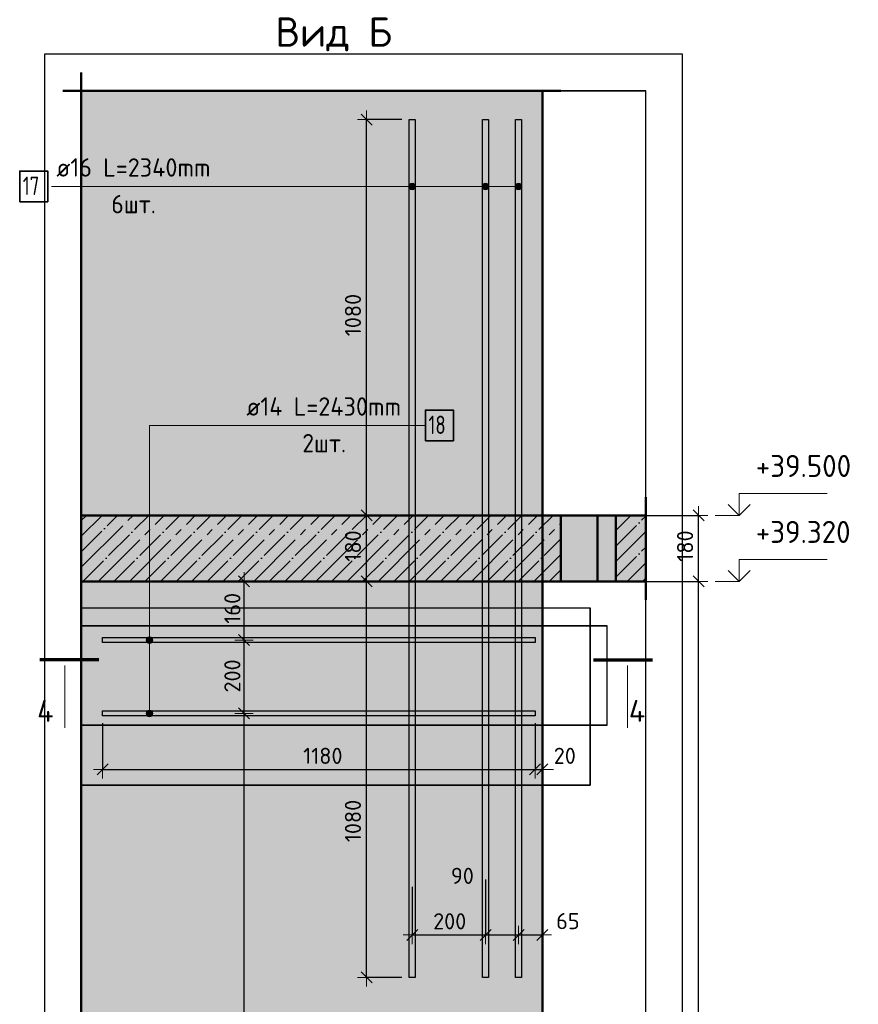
# Model space of a CAD drawing. Header units: millimetres. Extents: x -19950 to 69837, y -2757 to 40090.
# Tile 88 of 136: x 23852 to 26139, y 27527 to 30212. Entities that reach past the tile are written whole.
import ezdxf

# ---------------------------------------------------------------- set-up
doc = ezdxf.new("R2010")
doc.units = ezdxf.units.MM
doc.header["$PDMODE"] = 65
for name, pattern in [('______11', [100, 80, -10, 0, -10]), ('______5', [220, 160, -20, 20, -20]), ('________', [0])]:
    doc.linetypes.add(name, pattern=pattern)
for name, color, linetype, lineweight in [('Standard', 7, 'Continuous', 25), ('Арм.стержн.горизонт. 2', 202, 'Continuous', 35), ('Высотная отметки_ общее', 7, 'Continuous', 13), ('Размерная линия_ общее', 7, 'Continuous', 13)]:
    doc.layers.add(name, color=color, linetype=linetype, lineweight=lineweight)
doc.layers.add('Арм.стержн. вертикальными 2', color=7, linetype='Continuous', lineweight=35, true_color=0x006e00)
doc.styles.add('ISOCPEUR', font='ISOCPEUR')
doc.dimstyles.new('DIMSTYLE_14', dxfattribs={"dimtxt": 44, "dimasz": 50, "dimexe": 0, "dimexo": 0.001, "dimgap": 22, "dimtad": 2, "dimdec": 0, "dimrnd": 5, "dimzin": 12, "dimdsep": 46, "dimtxsty": 'ISOCPEUR', "dimblk1": 'ALL_ML_STRICH', "dimblk2": 'ALL_ML_STRICH', "dimsah": 1, "dimcen": 0, "dimse1": 1, "dimse2": 1, "dimclrd": 7, "dimclre": 256, "dimclrt": 7, "dimadec": 0, "dimazin": 0, "dimtfac": 1, "dimtdec": 0, "dimtix": 1, "dimtmove": 2, "dimatfit": 3, "dimfxl": 0, "dimtzin": 0, "dimlwd": 0, "dimlwe": -3, "dimarcsym": 0})
doc.dimstyles.new('DIMSTYLE_5', dxfattribs={"dimtxt": 44, "dimasz": 50, "dimexe": 0, "dimexo": 0, "dimgap": 22, "dimtad": 2, "dimdec": 0, "dimrnd": 5, "dimzin": 12, "dimdsep": 46, "dimtxsty": 'ISOCPEUR', "dimblk1": 'ALL_ML_STRICH', "dimblk2": 'ALL_ML_STRICH', "dimsah": 1, "dimcen": 0, "dimclrd": 7, "dimclre": 256, "dimclrt": 7, "dimadec": 0, "dimazin": 0, "dimtfac": 1, "dimtdec": 0, "dimtix": 1, "dimtmove": 2, "dimatfit": 3, "dimfxl": 0, "dimtvp": 1.2, "dimtzin": 0, "dimlwd": 0, "dimlwe": -3, "dimarcsym": 0})
doc.dimstyles.new('DIMSTYLE_7', dxfattribs={"dimtxt": 44, "dimasz": 50, "dimexe": 0, "dimexo": 0, "dimgap": 22, "dimtad": 2, "dimdec": 0, "dimrnd": 5, "dimzin": 12, "dimdsep": 46, "dimtxsty": 'ISOCPEUR', "dimblk1": 'ALL_ML_STRICH', "dimblk2": 'ALL_ML_STRICH', "dimsah": 1, "dimcen": 0, "dimclrd": 7, "dimclre": 256, "dimclrt": 7, "dimadec": 0, "dimazin": 0, "dimtfac": 1, "dimtdec": 0, "dimtix": 1, "dimtmove": 2, "dimatfit": 3, "dimfxl": 0, "dimtzin": 0, "dimlwd": 0, "dimlwe": -3, "dimarcsym": 0})

# ---------------------------------------------------------------- blocks, each defined once
blk = doc.blocks.new('ALL_ML_STRICH')
at = {"color": 0, "linetype": 'ByBlock', "lineweight": -2}
for p, q in [((-1, 0), (0.5, 0)), ((-0.3, -0.3), (0.3, 0.3)), ((0, -0.5), (0, 0.5))]:
    blk.add_line(p, q, dxfattribs=at)
blk = doc.blocks.new('*D289')
at = {"layer": 'DEFPOINTS', "color": 7, "linetype": 'Continuous', "lineweight": 13, "transparency": 33554687}
for p in [(24492.9, 28320.1), (24446.4, 25920.1), (24463.7, 25920.1)]:
    blk.add_point(p, dxfattribs=at)
at = {"layer": 'Размерная линия_ общее', "color": 7, "linetype": 'Continuous', "lineweight": -2, "transparency": 33554687}
blk.add_line((24463.7, 25920.1), (24463.7, 28320.1), dxfattribs=at)
at = {"layer": 'Размерная линия_ общее', "color": 7, "linetype": 'Continuous', "lineweight": 13, "transparency": 33554687, "xscale": 50, "yscale": 50, "zscale": 50}
for p, rotation in [((24463.7, 28320.1), 90), ((24463.7, 25920.1), 270)]:
    blk.add_blockref('ALL_ML_STRICH', p, dxfattribs=dict(at, rotation=rotation))
at = {"layer": 'Размерная линия_ общее', "color": 7, "linetype": 'Continuous', "lineweight": 13, "transparency": 33554687, "insert": (24431.7, 27120.1), "char_height": 44, "width": 176, "attachment_point": 5, "rotation": 90, "style": 'ISOCPEUR'}
blk.add_mtext('\\A1;{2400}', dxfattribs=at)
blk = doc.blocks.new('*D290')
at = {"layer": 'DEFPOINTS', "color": 7, "linetype": 'Continuous', "lineweight": 13, "transparency": 33554687}
for p in [(24531.2, 28520.1), (24463.7, 28320.1), (24492.9, 28320.1)]:
    blk.add_point(p, dxfattribs=at)
at = {"layer": 'Размерная линия_ общее', "color": 7, "linetype": 'Continuous', "lineweight": -2, "transparency": 33554687}
blk.add_line((24463.7, 28320.1), (24463.7, 28520.1), dxfattribs=at)
at = {"layer": 'Размерная линия_ общее', "color": 7, "linetype": 'Continuous', "lineweight": 13, "transparency": 33554687, "xscale": 50, "yscale": 50, "zscale": 50}
for p, rotation in [((24463.7, 28520.1), 90), ((24463.7, 28320.1), 270)]:
    blk.add_blockref('ALL_ML_STRICH', p, dxfattribs=dict(at, rotation=rotation))
at = {"layer": 'Размерная линия_ общее', "color": 7, "linetype": 'Continuous', "lineweight": 13, "transparency": 33554687, "insert": (24431.7, 28422.3), "char_height": 44, "width": 132, "attachment_point": 5, "rotation": 90, "style": 'ISOCPEUR'}
blk.add_mtext('\\A1;{200}', dxfattribs=at)
blk = doc.blocks.new('*D291')
at = {"layer": 'DEFPOINTS', "color": 7, "linetype": 'Continuous', "lineweight": 13, "transparency": 33554687}
for p in [(24541.3, 28680.1), (24463.7, 28520.1), (24531.2, 28520.1)]:
    blk.add_point(p, dxfattribs=at)
at = {"layer": 'Размерная линия_ общее', "color": 7, "linetype": 'Continuous', "lineweight": -2, "transparency": 33554687}
blk.add_line((24463.7, 28520.1), (24463.7, 28680.1), dxfattribs=at)
at = {"layer": 'Размерная линия_ общее', "color": 7, "linetype": 'Continuous', "lineweight": 13, "transparency": 33554687, "xscale": 50, "yscale": 50, "zscale": 50}
for p, rotation in [((24463.7, 28680.1), 90), ((24463.7, 28520.1), 270)]:
    blk.add_blockref('ALL_ML_STRICH', p, dxfattribs=dict(at, rotation=rotation))
at = {"layer": 'Размерная линия_ общее', "color": 7, "linetype": 'Continuous', "lineweight": 13, "transparency": 33554687, "insert": (24431.7, 28606.7), "char_height": 44, "width": 132, "attachment_point": 5, "rotation": 90, "style": 'ISOCPEUR'}
blk.add_mtext('\\A1;{160}', dxfattribs=at)
blk = doc.blocks.new('*D292')
at = {"layer": 'DEFPOINTS', "color": 7, "linetype": 'Continuous', "lineweight": 13, "transparency": 33554687}
for p in [(24819.3, 28680.1), (24797.7, 27600.1), (24914.5, 27600.1)]:
    blk.add_point(p, dxfattribs=at)
at = {"layer": 'Размерная линия_ общее', "color": 253, "linetype": 'Continuous', "lineweight": -2, "true_color": 0xa0a0a0, "transparency": 33554687}
for p, q in [((24799.3, 28680.1), (24797.7, 28680.1)), ((24894.5, 27600.1), (24797.7, 27600.1))]:
    blk.add_line(p, q, dxfattribs=at)
at = {"layer": 'Размерная линия_ общее', "color": 7, "linetype": 'Continuous', "lineweight": -2, "transparency": 33554687}
blk.add_line((24797.7, 27600.1), (24797.7, 28680.1), dxfattribs=at)
at = {"layer": 'Размерная линия_ общее', "color": 7, "linetype": 'Continuous', "lineweight": 13, "transparency": 33554687, "xscale": 50, "yscale": 50, "zscale": 50}
for p, rotation in [((24797.7, 28680.1), 90), ((24797.7, 27600.1), 270)]:
    blk.add_blockref('ALL_ML_STRICH', p, dxfattribs=dict(at, rotation=rotation))
at = {"layer": 'Размерная линия_ общее', "color": 7, "linetype": 'Continuous', "lineweight": 13, "transparency": 33554687, "insert": (24760.7, 28026.7), "char_height": 44, "width": 176, "attachment_point": 5, "rotation": 90, "style": 'ISOCPEUR'}
blk.add_mtext('\\A1;{1080}', dxfattribs=at)
blk = doc.blocks.new('*D293')
at = {"layer": 'DEFPOINTS', "color": 7, "linetype": 'Continuous', "lineweight": 13, "transparency": 33554687}
for p in [(24813, 28860.1), (24797.7, 28680.1), (24819.3, 28680.1)]:
    blk.add_point(p, dxfattribs=at)
at = {"layer": 'Размерная линия_ общее', "color": 253, "linetype": 'Continuous', "lineweight": -2, "true_color": 0xa0a0a0, "transparency": 33554687}
for p, q in [((24797.7, 28860.1), (24797.7, 28860.1)), ((24799.3, 28680.1), (24797.7, 28680.1))]:
    blk.add_line(p, q, dxfattribs=at)
at = {"layer": 'Размерная линия_ общее', "color": 7, "linetype": 'Continuous', "lineweight": -2, "transparency": 33554687}
blk.add_line((24797.7, 28680.1), (24797.7, 28860.1), dxfattribs=at)
at = {"layer": 'Размерная линия_ общее', "color": 7, "linetype": 'Continuous', "lineweight": 13, "transparency": 33554687, "xscale": 50, "yscale": 50, "zscale": 50}
for p, rotation in [((24797.7, 28860.1), 90), ((24797.7, 28680.1), 270)]:
    blk.add_blockref('ALL_ML_STRICH', p, dxfattribs=dict(at, rotation=rotation))
at = {"layer": 'Размерная линия_ общее', "color": 7, "linetype": 'Continuous', "lineweight": 13, "transparency": 33554687, "insert": (24760.7, 28776.7), "char_height": 44, "width": 132, "attachment_point": 5, "rotation": 90, "style": 'ISOCPEUR'}
blk.add_mtext('\\A1;{180}', dxfattribs=at)
blk = doc.blocks.new('*D294')
at = {"layer": 'DEFPOINTS', "color": 7, "linetype": 'Continuous', "lineweight": 13, "transparency": 33554687}
for p in [(24914.5, 29940.1), (24797.7, 28860.1), (24813, 28860.1)]:
    blk.add_point(p, dxfattribs=at)
at = {"layer": 'Размерная линия_ общее', "color": 253, "linetype": 'Continuous', "lineweight": -2, "true_color": 0xa0a0a0, "transparency": 33554687}
for p, q in [((24894.5, 29940.1), (24797.7, 29940.1)), ((24797.7, 28860.1), (24797.7, 28860.1))]:
    blk.add_line(p, q, dxfattribs=at)
at = {"layer": 'Размерная линия_ общее', "color": 7, "linetype": 'Continuous', "lineweight": -2, "transparency": 33554687}
blk.add_line((24797.7, 28860.1), (24797.7, 29940.1), dxfattribs=at)
at = {"layer": 'Размерная линия_ общее', "color": 7, "linetype": 'Continuous', "lineweight": 13, "transparency": 33554687, "xscale": 50, "yscale": 50, "zscale": 50}
for p, rotation in [((24797.7, 29940.1), 90), ((24797.7, 28860.1), 270)]:
    blk.add_blockref('ALL_ML_STRICH', p, dxfattribs=dict(at, rotation=rotation))
at = {"layer": 'Размерная линия_ общее', "color": 7, "linetype": 'Continuous', "lineweight": 13, "transparency": 33554687, "insert": (24760.7, 29406.7), "char_height": 44, "width": 176, "attachment_point": 5, "rotation": 90, "style": 'ISOCPEUR'}
blk.add_mtext('\\A1;{1080}', dxfattribs=at)
blk = doc.blocks.new('*D295')
at = {"layer": 'DEFPOINTS', "color": 7, "linetype": 'Continuous', "lineweight": 13, "transparency": 33554687}
for p in [(25477.5, 28680.1), (25375.5, 25560.1), (25703.8, 25560.1)]:
    blk.add_point(p, dxfattribs=at)
at = {"layer": 'Размерная линия_ общее', "color": 253, "linetype": 'Continuous', "lineweight": -2, "true_color": 0xa0a0a0, "transparency": 33554687}
for p, q in [((25497.5, 28680.1), (25703.8, 28680.1)), ((25395.5, 25560.1), (25703.8, 25560.1))]:
    blk.add_line(p, q, dxfattribs=at)
at = {"layer": 'Размерная линия_ общее', "color": 7, "linetype": 'Continuous', "lineweight": -2, "transparency": 33554687}
blk.add_line((25703.8, 25560.1), (25703.8, 28680.1), dxfattribs=at)
at = {"layer": 'Размерная линия_ общее', "color": 7, "linetype": 'Continuous', "lineweight": 13, "transparency": 33554687, "xscale": 50, "yscale": 50, "zscale": 50}
for p, rotation in [((25703.8, 28680.1), 90), ((25703.8, 25560.1), 270)]:
    blk.add_blockref('ALL_ML_STRICH', p, dxfattribs=dict(at, rotation=rotation))
at = {"layer": 'Размерная линия_ общее', "color": 7, "linetype": 'Continuous', "lineweight": 13, "transparency": 33554687, "insert": (25666.8, 27126.7), "char_height": 44, "width": 176, "attachment_point": 5, "rotation": 90, "style": 'ISOCPEUR'}
blk.add_mtext('\\A1;{3120}', dxfattribs=at)
blk = doc.blocks.new('*D296')
at = {"layer": 'DEFPOINTS', "color": 7, "linetype": 'Continuous', "lineweight": 13, "transparency": 33554687}
for p in [(25477.5, 28860.1), (25477.5, 28680.1), (25703.8, 28680.1)]:
    blk.add_point(p, dxfattribs=at)
at = {"layer": 'Размерная линия_ общее', "color": 253, "linetype": 'Continuous', "lineweight": -2, "true_color": 0xa0a0a0, "transparency": 33554687}
for p, q in [((25497.5, 28860.1), (25703.8, 28860.1)), ((25497.5, 28680.1), (25703.8, 28680.1))]:
    blk.add_line(p, q, dxfattribs=at)
at = {"layer": 'Размерная линия_ общее', "color": 7, "linetype": 'Continuous', "lineweight": -2, "transparency": 33554687}
blk.add_line((25703.8, 28680.1), (25703.8, 28860.1), dxfattribs=at)
at = {"layer": 'Размерная линия_ общее', "color": 7, "linetype": 'Continuous', "lineweight": 13, "transparency": 33554687, "xscale": 50, "yscale": 50, "zscale": 50}
for p, rotation in [((25703.8, 28860.1), 90), ((25703.8, 28680.1), 270)]:
    blk.add_blockref('ALL_ML_STRICH', p, dxfattribs=dict(at, rotation=rotation))
at = {"layer": 'Размерная линия_ общее', "color": 7, "linetype": 'Continuous', "lineweight": 13, "transparency": 33554687, "insert": (25666.8, 28776.7), "char_height": 44, "width": 132, "attachment_point": 5, "rotation": 90, "style": 'ISOCPEUR'}
blk.add_mtext('\\A1;{180}', dxfattribs=at)
blk = doc.blocks.new('COMPLEX_ELEVATIONDIM_10')
at = {"layer": 'Высотная отметки_ общее', "color": 7, "linetype": 'Continuous', "lineweight": 13, "transparency": 33554687}
for p, q in [((25814.8, 28860.1), (25814.8, 28920.1)), ((25814.8, 28920.1), (26054.8, 28920.1)), ((25814.8, 28860.1), (25784.8, 28890.1)), ((25814.8, 28860.1), (25844.8, 28890.1)), ((25814.8, 28860.1), (25748.6, 28860.1)), ((25814.8, 28860.1), (25814.8, 28860.1)), ((25814.8, 28860.1), (25814.8, 28860.1)), ((25814.8, 28860.1), (25814.8, 28860.1)), ((25814.8, 28860.1), (25814.8, 28860.1)), ((25814.8, 28680.1), (25814.8, 28740.1)), ((25814.8, 28740.1), (26054.8, 28740.1)), ((25814.8, 28680.1), (25784.8, 28710.1)), ((25814.8, 28680.1), (25844.8, 28710.1)), ((25814.8, 28680.1), (25748.6, 28680.1)), ((25814.8, 28680.1), (25814.8, 28680.1)), ((25814.8, 28680.1), (25814.8, 28680.1)), ((25814.8, 28680.1), (25814.8, 28680.1)), ((25814.8, 28680.1), (25814.8, 28680.1))]:
    blk.add_line(p, q, dxfattribs=at)
at = {"layer": 'Высотная отметки_ общее', "color": 7, "linetype": 'Continuous', "lineweight": 13, "transparency": 33554687, "char_height": 60, "width": 298.477, "attachment_point": 7, "style": 'ISOCPEUR'}
for s, insert in [('\\W0.96;+39.500', (25859.8, 28965.1)), ('\\W0.96;+39.320', (25859.8, 28785.1))]:
    blk.add_mtext(s, dxfattribs=dict(at, insert=insert))
blk = doc.blocks.new('*D380')
at = {"layer": 'DEFPOINTS', "color": 7, "linetype": 'Continuous', "lineweight": 13, "transparency": 33554687}
for p in [(25122.5, 27887.2), (24922.5, 27866.9), (24922.5, 27716)]:
    blk.add_point(p, dxfattribs=at)
at = {"layer": 'Размерная линия_ общее', "color": 253, "linetype": 'Continuous', "lineweight": -2, "true_color": 0xa0a0a0, "transparency": 33554687}
for p, q in [((25122.5, 27867.2), (25122.5, 27716)), ((24922.5, 27846.9), (24922.5, 27716))]:
    blk.add_line(p, q, dxfattribs=at)
at = {"layer": 'Размерная линия_ общее', "color": 7, "linetype": 'Continuous', "lineweight": -2, "transparency": 33554687}
blk.add_line((24922.5, 27716), (25122.5, 27716), dxfattribs=at)
at = {"layer": 'Размерная линия_ общее', "color": 7, "linetype": 'Continuous', "lineweight": 13, "transparency": 33554687, "xscale": 50, "yscale": 50, "zscale": 50, "rotation": 180}
blk.add_blockref('ALL_ML_STRICH', (24922.5, 27716), dxfattribs=at)
at = {"layer": 'Размерная линия_ общее', "color": 7, "linetype": 'Continuous', "lineweight": 13, "transparency": 33554687, "xscale": 50, "yscale": 50, "zscale": 50}
blk.add_blockref('ALL_ML_STRICH', (25122.5, 27716), dxfattribs=at)
at = {"layer": 'Размерная линия_ общее', "color": 7, "linetype": 'Continuous', "lineweight": 13, "transparency": 33554687, "insert": (25024.7, 27753), "char_height": 44, "width": 132, "attachment_point": 5, "style": 'ISOCPEUR'}
blk.add_mtext('\\A1;{200}', dxfattribs=at)
blk = doc.blocks.new('*D381')
at = {"layer": 'DEFPOINTS', "color": 7, "linetype": 'Continuous', "lineweight": 13, "transparency": 33554687}
for p in [(25122.5, 27887.2), (25212.5, 27748.1), (25122.5, 27716)]:
    blk.add_point(p, dxfattribs=at)
at = {"layer": 'Размерная линия_ общее', "color": 253, "linetype": 'Continuous', "lineweight": -2, "true_color": 0xa0a0a0, "transparency": 33554687}
for p, q in [((25122.5, 27867.2), (25122.5, 27716)), ((25212.5, 27716), (25212.5, 27716))]:
    blk.add_line(p, q, dxfattribs=at)
at = {"layer": 'Размерная линия_ общее', "color": 7, "linetype": 'Continuous', "lineweight": -2, "transparency": 33554687}
blk.add_line((25122.5, 27716), (25212.5, 27716), dxfattribs=at)
at = {"layer": 'Размерная линия_ общее', "color": 7, "linetype": 'Continuous', "lineweight": 13, "transparency": 33554687, "xscale": 50, "yscale": 50, "zscale": 50, "rotation": 180}
blk.add_blockref('ALL_ML_STRICH', (25122.5, 27716), dxfattribs=at)
at = {"layer": 'Размерная линия_ общее', "color": 7, "linetype": 'Continuous', "lineweight": 13, "transparency": 33554687, "xscale": 50, "yscale": 50, "zscale": 50}
blk.add_blockref('ALL_ML_STRICH', (25212.5, 27716), dxfattribs=at)
at = {"layer": 'Размерная линия_ общее', "color": 7, "linetype": 'Continuous', "lineweight": 13, "transparency": 33554687, "insert": (25059.3, 27877), "char_height": 44, "width": 88, "attachment_point": 5, "style": 'ISOCPEUR'}
blk.add_mtext('\\A1;{90}', dxfattribs=at)
blk = doc.blocks.new('*D382')
at = {"layer": 'DEFPOINTS', "color": 7, "linetype": 'Continuous', "lineweight": 13, "transparency": 33554687}
for p in [(25212.5, 27748.1), (25277.5, 27751.2), (25212.5, 27716)]:
    blk.add_point(p, dxfattribs=at)
at = {"layer": 'Размерная линия_ общее', "color": 253, "linetype": 'Continuous', "lineweight": -2, "true_color": 0xa0a0a0, "transparency": 33554687}
for p, q in [((25212.5, 27716), (25212.5, 27716)), ((25277.5, 27716), (25277.5, 27716))]:
    blk.add_line(p, q, dxfattribs=at)
at = {"layer": 'Размерная линия_ общее', "color": 7, "linetype": 'Continuous', "lineweight": -2, "transparency": 33554687}
blk.add_line((25212.5, 27716), (25277.5, 27716), dxfattribs=at)
at = {"layer": 'Размерная линия_ общее', "color": 7, "linetype": 'Continuous', "lineweight": 13, "transparency": 33554687, "xscale": 50, "yscale": 50, "zscale": 50, "rotation": 180}
blk.add_blockref('ALL_ML_STRICH', (25212.5, 27716), dxfattribs=at)
at = {"layer": 'Размерная линия_ общее', "color": 7, "linetype": 'Continuous', "lineweight": 13, "transparency": 33554687, "xscale": 50, "yscale": 50, "zscale": 50}
blk.add_blockref('ALL_ML_STRICH', (25277.5, 27716), dxfattribs=at)
at = {"layer": 'Размерная линия_ общее', "color": 7, "linetype": 'Continuous', "lineweight": 13, "transparency": 33554687, "insert": (25347.2, 27753.5), "char_height": 44, "width": 88, "attachment_point": 5, "style": 'ISOCPEUR'}
blk.add_mtext('\\A1;{65}', dxfattribs=at)
blk = doc.blocks.new('*D383')
at = {"layer": 'DEFPOINTS', "color": 7, "linetype": 'Continuous', "lineweight": 13, "transparency": 33554687}
for p in [(24077.5, 28313.1), (25257.5, 28313.1), (24077.5, 28167.3)]:
    blk.add_point(p, dxfattribs=at)
at = {"layer": 'Размерная линия_ общее', "color": 253, "linetype": 'Continuous', "lineweight": -2, "true_color": 0xa0a0a0, "transparency": 33554687}
for p, q in [((24077.5, 28293.1), (24077.5, 28167.3)), ((25257.5, 28293.1), (25257.5, 28167.3))]:
    blk.add_line(p, q, dxfattribs=at)
at = {"layer": 'Размерная линия_ общее', "color": 7, "linetype": 'Continuous', "lineweight": -2, "transparency": 33554687}
blk.add_line((24077.5, 28167.3), (25257.5, 28167.3), dxfattribs=at)
at = {"layer": 'Размерная линия_ общее', "color": 7, "linetype": 'Continuous', "lineweight": 13, "transparency": 33554687, "xscale": 50, "yscale": 50, "zscale": 50, "rotation": 180}
blk.add_blockref('ALL_ML_STRICH', (24077.5, 28167.3), dxfattribs=at)
at = {"layer": 'Размерная линия_ общее', "color": 7, "linetype": 'Continuous', "lineweight": 13, "transparency": 33554687, "xscale": 50, "yscale": 50, "zscale": 50}
blk.add_blockref('ALL_ML_STRICH', (25257.5, 28167.3), dxfattribs=at)
at = {"layer": 'Размерная линия_ общее', "color": 7, "linetype": 'Continuous', "lineweight": 13, "transparency": 33554687, "insert": (24678.5, 28204.3), "char_height": 44, "width": 176, "attachment_point": 5, "style": 'ISOCPEUR'}
blk.add_mtext('\\A1;{1180}', dxfattribs=at)
blk = doc.blocks.new('*D384')
at = {"layer": 'DEFPOINTS', "color": 7, "linetype": 'Continuous', "lineweight": 13, "transparency": 33554687}
for p in [(25257.5, 28313.1), (25277.5, 28197.8), (25257.5, 28167.3)]:
    blk.add_point(p, dxfattribs=at)
at = {"layer": 'Размерная линия_ общее', "color": 253, "linetype": 'Continuous', "lineweight": -2, "true_color": 0xa0a0a0, "transparency": 33554687}
for p, q in [((25257.5, 28293.1), (25257.5, 28167.3)), ((25277.5, 28177.8), (25277.5, 28167.3))]:
    blk.add_line(p, q, dxfattribs=at)
at = {"layer": 'Размерная линия_ общее', "color": 7, "linetype": 'Continuous', "lineweight": -2, "transparency": 33554687}
blk.add_line((25257.5, 28167.3), (25277.5, 28167.3), dxfattribs=at)
at = {"layer": 'Размерная линия_ общее', "color": 7, "linetype": 'Continuous', "lineweight": 13, "transparency": 33554687, "xscale": 50, "yscale": 50, "zscale": 50}
blk.add_blockref('ALL_ML_STRICH', (25277.5, 28167.3), dxfattribs=at)
at = {"layer": 'Размерная линия_ общее', "color": 7, "linetype": 'Continuous', "lineweight": 13, "transparency": 33554687, "xscale": 50, "yscale": 50, "zscale": 50, "rotation": 180}
blk.add_blockref('ALL_ML_STRICH', (25257.5, 28167.3), dxfattribs=at)
at = {"layer": 'Размерная линия_ общее', "color": 7, "linetype": 'Continuous', "lineweight": 13, "transparency": 33554687, "insert": (25338.7, 28204.4), "char_height": 44, "width": 88, "attachment_point": 5, "style": 'ISOCPEUR'}
blk.add_mtext('\\A1;{20}', dxfattribs=at)

msp = doc.modelspace()

# ---------------------------------------------------------------- hatches: boundary and pattern name
at = {"layer": 'Standard', "linetype": 'Continuous', "lineweight": 13, "transparency": 33554687}
for points in [[(25277.5, 30018), (24019.5, 30018), (24019.5, 28860.1), (25277.5, 28860.1)], [(25327.5, 28680.1), (25477.5, 28680.1), (25477.5, 28860.1), (25327.5, 28860.1)], [(25277.5, 28680.1), (24019.5, 28680.1), (24019.5, 25560.1), (25277.5, 25560.1)]]:
    msp.add_hatch(color=7, dxfattribs=at).paths.add_polyline_path(points)
at = {"layer": 'Standard', "linetype": 'Continuous', "lineweight": -3, "transparency": 33554687}
msp.add_hatch(color=7, dxfattribs=at).paths.add_polyline_path([(25327.5, 28680.1), (25327.5, 28860.1), (24019.5, 28860.1), (24019.5, 28680.1)])
at = {"layer": 'Standard', "linetype": '______5', "lineweight": -3, "transparency": 33554687}
msp.add_hatch(color=7, dxfattribs=at).paths.add_polyline_path([(25477.5, 28860.1), (25477.5, 28680.1), (25559.5, 28680.1), (25559.5, 28860.1)])
at = {"layer": 'Арм.стержн. вертикальными 2', "linetype": 'Continuous', "lineweight": 13, "transparency": 33554687}
for points in [[(24914.8, 29753.1), (24914.8, 29762.1), (24913.5, 29757.6)], [(24914.8, 29753.1), (24914.8, 29762.1), (24913.5, 29757.6)], [(24914.8, 29762.1), (24918, 29749.9), (24918, 29765.3)], [(24914.8, 29762.1), (24918, 29749.9), (24918, 29765.3)], [(24914.8, 29762.1), (24914.8, 29753.1), (24918, 29749.9)], [(24914.8, 29762.1), (24914.8, 29753.1), (24918, 29749.9)], [(24918, 29765.3), (24922.5, 29748.6), (24922.5, 29766.6)], [(24918, 29765.3), (24922.5, 29748.6), (24922.5, 29766.6)], [(24918, 29765.3), (24918, 29749.9), (24922.5, 29748.6)], [(24918, 29765.3), (24918, 29749.9), (24922.5, 29748.6)], [(24922.5, 29766.6), (24922.5, 29748.6), (24927, 29749.9)], [(24922.5, 29766.6), (24927, 29749.9), (24927, 29765.3)], [(24922.5, 29766.6), (24922.5, 29748.6), (24927, 29749.9)], [(24922.5, 29766.6), (24927, 29749.9), (24927, 29765.3)], [(24927, 29765.3), (24927, 29749.9), (24930.3, 29753.1)], [(24927, 29765.3), (24930.3, 29753.1), (24930.3, 29762.1)], [(24927, 29765.3), (24927, 29749.9), (24930.3, 29753.1)], [(24927, 29765.3), (24930.3, 29753.1), (24930.3, 29762.1)], [(24930.3, 29762.1), (24930.3, 29753.1), (24931.5, 29757.6)], [(24930.3, 29762.1), (24930.3, 29753.1), (24931.5, 29757.6)], [(25114.8, 29753.1), (25114.8, 29762.1), (25113.5, 29757.6)], [(25114.8, 29753.1), (25114.8, 29762.1), (25113.5, 29757.6)], [(25114.8, 29762.1), (25118, 29749.9), (25118, 29765.3)], [(25114.8, 29762.1), (25118, 29749.9), (25118, 29765.3)], [(25114.8, 29762.1), (25114.8, 29753.1), (25118, 29749.9)], [(25114.8, 29762.1), (25114.8, 29753.1), (25118, 29749.9)], [(25118, 29765.3), (25122.5, 29748.6), (25122.5, 29766.6)], [(25118, 29765.3), (25122.5, 29748.6), (25122.5, 29766.6)], [(25118, 29765.3), (25118, 29749.9), (25122.5, 29748.6)], [(25118, 29765.3), (25118, 29749.9), (25122.5, 29748.6)], [(25122.5, 29766.6), (25122.5, 29748.6), (25127, 29749.9)], [(25122.5, 29766.6), (25127, 29749.9), (25127, 29765.3)], [(25122.5, 29766.6), (25122.5, 29748.6), (25127, 29749.9)], [(25122.5, 29766.6), (25127, 29749.9), (25127, 29765.3)], [(25127, 29765.3), (25127, 29749.9), (25130.3, 29753.1)], [(25127, 29765.3), (25130.3, 29753.1), (25130.3, 29762.1)], [(25127, 29765.3), (25127, 29749.9), (25130.3, 29753.1)], [(25127, 29765.3), (25130.3, 29753.1), (25130.3, 29762.1)], [(25130.3, 29762.1), (25130.3, 29753.1), (25131.5, 29757.6)], [(25130.3, 29762.1), (25130.3, 29753.1), (25131.5, 29757.6)], [(25204.8, 29753.1), (25204.8, 29762.1), (25203.5, 29757.6)], [(25204.8, 29753.1), (25204.8, 29762.1), (25203.5, 29757.6)], [(25204.8, 29762.1), (25208, 29749.9), (25208, 29765.3)], [(25204.8, 29762.1), (25208, 29749.9), (25208, 29765.3)], [(25204.8, 29762.1), (25204.8, 29753.1), (25208, 29749.9)], [(25204.8, 29762.1), (25204.8, 29753.1), (25208, 29749.9)], [(25208, 29765.3), (25212.5, 29748.6), (25212.5, 29766.6)], [(25208, 29765.3), (25212.5, 29748.6), (25212.5, 29766.6)], [(25208, 29765.3), (25208, 29749.9), (25212.5, 29748.6)], [(25208, 29765.3), (25208, 29749.9), (25212.5, 29748.6)], [(25212.5, 29766.6), (25212.5, 29748.6), (25217, 29749.9)], [(25212.5, 29766.6), (25217, 29749.9), (25217, 29765.3)], [(25212.5, 29766.6), (25212.5, 29748.6), (25217, 29749.9)], [(25212.5, 29766.6), (25217, 29749.9), (25217, 29765.3)], [(25217, 29765.3), (25217, 29749.9), (25220.3, 29753.1)], [(25217, 29765.3), (25220.3, 29753.1), (25220.3, 29762.1)], [(25217, 29765.3), (25217, 29749.9), (25220.3, 29753.1)], [(25217, 29765.3), (25220.3, 29753.1), (25220.3, 29762.1)], [(25220.3, 29762.1), (25220.3, 29753.1), (25221.5, 29757.6)], [(25220.3, 29762.1), (25220.3, 29753.1), (25221.5, 29757.6)]]:
    msp.add_hatch(color=7, dxfattribs=at).paths.add_polyline_path(points)
at = {"layer": 'Арм.стержн.горизонт. 2', "linetype": 'Continuous', "lineweight": 13, "transparency": 33554687}
for points in [[(24213.6, 28524.6), (24198.1, 28524.6), (24196.8, 28520.1)], [(24213.6, 28524.6), (24196.8, 28520.1), (24214.8, 28520.1)], [(24210.3, 28527.8), (24201.3, 28527.8), (24198.1, 28524.6)], [(24210.3, 28527.8), (24198.1, 28524.6), (24213.6, 28524.6)], [(24201.3, 28527.8), (24210.3, 28527.8), (24205.8, 28529.1)], [(24214.8, 28520.1), (24196.8, 28520.1), (24198.1, 28515.6)], [(24214.8, 28520.1), (24198.1, 28515.6), (24213.6, 28515.6)], [(24213.6, 28515.6), (24198.1, 28515.6), (24201.3, 28512.4)], [(24213.6, 28515.6), (24201.3, 28512.4), (24210.3, 28512.4)], [(24210.3, 28512.4), (24201.3, 28512.4), (24205.8, 28511.1)], [(24213.6, 28324.6), (24198.1, 28324.6), (24196.8, 28320.1)], [(24213.6, 28324.6), (24196.8, 28320.1), (24214.8, 28320.1)], [(24214.8, 28320.1), (24196.8, 28320.1), (24198.1, 28315.6)], [(24210.3, 28327.8), (24201.3, 28327.8), (24198.1, 28324.6)], [(24210.3, 28327.8), (24198.1, 28324.6), (24213.6, 28324.6)], [(24214.8, 28320.1), (24198.1, 28315.6), (24213.6, 28315.6)], [(24213.6, 28315.6), (24198.1, 28315.6), (24201.3, 28312.4)], [(24201.3, 28327.8), (24210.3, 28327.8), (24205.8, 28329.1)], [(24213.6, 28315.6), (24201.3, 28312.4), (24210.3, 28312.4)], [(24210.3, 28312.4), (24201.3, 28312.4), (24205.8, 28311.1)]]:
    msp.add_hatch(color=7, dxfattribs=at).paths.add_polyline_path(points)

# ---------------------------------------------------------------- linework, layer by layer
at = {"color": 52, "linetype": 'Continuous', "lineweight": -3, "transparency": 33554687}
for p, q in [((24019.5, 25456.7), (24019.5, 30018)), ((24019.5, 25456.7), (24019.5, 30018)), ((25559.5, 30018), (24019.5, 30018)), ((24019.5, 30018), (25559.5, 30018)), ((25559.5, 25456.7), (25559.5, 30018)), ((25559.5, 25456.7), (25559.5, 30018)), ((24019.5, 28608.2), (24019.5, 28124.6)), ((24019.5, 28608.2), (25407.7, 28608.2)), ((24019.5, 28608.2), (25407.7, 28608.2)), ((24019.5, 28124.6), (24019.5, 28608.2)), ((25407.7, 28608.2), (25407.7, 28124.6)), ((25407.7, 28124.6), (25407.7, 28608.2)), ((24019.5, 28124.6), (25407.7, 28124.6)), ((25407.7, 28124.6), (24019.5, 28124.6))]:
    msp.add_line(p, q, dxfattribs=at)
at = {"layer": 'Standard', "color": 7, "linetype": 'Continuous', "lineweight": 50, "transparency": 33554687}
for p, q in [((24019.5, 28810.1), (24019.5, 30068)), ((23969.5, 30018), (25327.5, 30018)), ((25277.5, 28860.1), (25277.5, 30018)), ((24019.5, 28910.1), (24019.5, 28630.1)), ((25559.5, 28910.1), (25559.5, 28630.1)), ((25327.5, 28860.1), (24019.5, 28860.1)), ((25477.5, 28860.1), (25327.5, 28860.1)), ((25327.5, 28680.1), (25327.5, 28860.1)), ((25477.5, 28860.1), (25477.5, 28680.1)), ((25559.5, 28860.1), (25477.5, 28860.1)), ((24019.5, 25510.1), (24019.5, 28730.1)), ((24019.5, 28680.1), (25327.5, 28680.1)), ((25277.5, 25560.1), (25277.5, 28680.1)), ((25327.5, 28680.1), (25477.5, 28680.1)), ((25477.5, 28680.1), (25559.5, 28680.1))]:
    msp.add_line(p, q, dxfattribs=at)
at = {"layer": 'Standard', "color": 7, "linetype": '______11', "lineweight": -3, "transparency": 33554687}
for p, q in [((24019.5, 28845.9), (24033.7, 28860.1)), ((24019.5, 28761), (24118.6, 28860.1)), ((24023.5, 28680.1), (24203.5, 28860.1)), ((24108.3, 28680.1), (24288.3, 28860.1)), ((24193.2, 28680.1), (24373.2, 28860.1)), ((24278, 28680.1), (24458, 28860.1)), ((24362.9, 28680.1), (24542.9, 28860.1)), ((24447.7, 28680.1), (24627.7, 28860.1)), ((24532.6, 28680.1), (24712.6, 28860.1)), ((24617.4, 28680.1), (24797.4, 28860.1)), ((24702.3, 28680.1), (24882.3, 28860.1)), ((24787.1, 28680.1), (24967.1, 28860.1)), ((24872, 28680.1), (25052, 28860.1)), ((24956.8, 28680.1), (25136.8, 28860.1)), ((25041.7, 28680.1), (25221.7, 28860.1)), ((25126.5, 28680.1), (25306.5, 28860.1)), ((25477.5, 28776.5), (25559.5, 28858.5)), ((25211.4, 28680.1), (25327.5, 28796.2)), ((25477.5, 28691.7), (25559.5, 28773.7)), ((25296.2, 28680.1), (25327.5, 28711.4)), ((25550.8, 28680.1), (25559.5, 28688.8))]:
    msp.add_line(p, q, dxfattribs=at)
at = {"layer": 'Standard', "color": 7, "linetype": '______5', "lineweight": -3, "transparency": 33554687}
for p, q in [((24019.5, 28803.4), (24076.2, 28860.1)), ((24019.5, 28718.6), (24161, 28860.1)), ((24065.9, 28680.1), (24245.9, 28860.1)), ((24150.7, 28680.1), (24330.7, 28860.1)), ((24235.6, 28680.1), (24415.6, 28860.1)), ((24320.4, 28680.1), (24500.4, 28860.1)), ((24405.3, 28680.1), (24585.3, 28860.1)), ((24490.1, 28680.1), (24670.1, 28860.1)), ((24575, 28680.1), (24755, 28860.1)), ((24659.8, 28680.1), (24839.8, 28860.1)), ((24744.7, 28680.1), (24924.7, 28860.1)), ((24829.6, 28680.1), (25009.6, 28860.1)), ((24914.4, 28680.1), (25094.4, 28860.1)), ((24999.3, 28680.1), (25179.3, 28860.1)), ((25084.1, 28680.1), (25264.1, 28860.1)), ((25477.5, 28819), (25518.7, 28860.1)), ((25169, 28680.1), (25327.5, 28838.7)), ((25477.5, 28734.1), (25559.5, 28816.1)), ((25253.8, 28680.1), (25327.5, 28753.8)), ((25508.4, 28680.1), (25559.5, 28731.2))]:
    msp.add_line(p, q, dxfattribs=at)
at = {"layer": 'Standard', "color": 7, "linetype": '________', "lineweight": 50, "transparency": 33554687}
for p, q in [((25277.5, 28860.1), (25277.5, 28680.1)), ((25427.5, 28860.1), (25427.5, 28680.1))]:
    msp.add_line(p, q, dxfattribs=at)
at = {"layer": 'Standard', "color": 52, "linetype": 'Continuous', "lineweight": -3, "transparency": 33554687}
for p, q in [((24019.5, 28287.8), (24019.5, 28558.8)), ((24019.5, 28558.8), (24019.5, 28287.8)), ((25454.6, 28558.8), (24019.5, 28558.8)), ((24019.5, 28558.8), (25454.6, 28558.8)), ((25454.6, 28287.8), (25454.6, 28558.8)), ((25454.6, 28287.8), (25454.6, 28558.8)), ((25454.6, 28287.8), (24019.5, 28287.8)), ((24019.5, 28287.8), (25454.6, 28287.8))]:
    msp.add_line(p, q, dxfattribs=at)
at = {"layer": 'Standard', "color": 7, "linetype": 'Continuous', "lineweight": 70, "transparency": 33554687}
for p, q in [((24067.1, 28466.5), (23906.3, 28466.5)), ((25417.1, 28466.5), (25577.9, 28466.5))]:
    msp.add_line(p, q, dxfattribs=at)
at = {"layer": 'Standard', "color": 7, "linetype": 'Continuous', "lineweight": 13, "transparency": 33554687}
for p, q in [((23974.8, 28450.6), (23974.8, 28281)), ((25509.4, 28450.6), (25509.4, 28281))]:
    msp.add_line(p, q, dxfattribs=at)
at = {"layer": 'Standard', "color": 7, "linetype": 'Continuous', "lineweight": 25, "transparency": 33554687}
msp.add_lwpolyline([(23919.5, 25356.7), (25659.5, 25356.7), (25659.5, 30118), (23919.5, 30118), (23919.5, 25356.7)], dxfattribs=at)
at = {"layer": 'Арм.стержн. вертикальными 2', "color": 7, "linetype": 'Continuous', "lineweight": 13, "transparency": 33554687}
for p, q in [((24922.5, 29766.6), (24922.5, 29766.6)), ((24922.5, 29766.6), (24922.5, 29766.6)), ((25122.5, 29766.6), (25122.5, 29766.6)), ((25122.5, 29766.6), (25122.5, 29766.6)), ((25212.5, 29766.6), (25212.5, 29766.6)), ((25212.5, 29766.6), (25212.5, 29766.6)), ((23938.2, 29757.6), (24683.2, 29757.6)), ((24683.2, 29757.6), (25122.5, 29757.6)), ((24683.2, 29757.6), (24922.5, 29757.6)), ((24683.2, 29757.6), (25122.5, 29757.6)), ((24683.2, 29757.6), (24922.5, 29757.6)), ((24683.2, 29757.6), (25212.5, 29757.6)), ((24683.2, 29757.6), (25212.5, 29757.6)), ((24913.5, 29757.6), (24913.5, 29757.6)), ((24913.5, 29757.6), (24913.5, 29757.6)), ((24922.5, 29748.6), (24922.5, 29748.6)), ((24922.5, 29748.6), (24922.5, 29748.6)), ((24931.5, 29757.6), (24931.5, 29757.6)), ((24931.5, 29757.6), (24931.5, 29757.6)), ((25113.5, 29757.6), (25113.5, 29757.6)), ((25113.5, 29757.6), (25113.5, 29757.6)), ((25122.5, 29748.6), (25122.5, 29748.6)), ((25122.5, 29748.6), (25122.5, 29748.6)), ((25131.5, 29757.6), (25131.5, 29757.6)), ((25131.5, 29757.6), (25131.5, 29757.6)), ((25203.5, 29757.6), (25203.5, 29757.6)), ((25203.5, 29757.6), (25203.5, 29757.6)), ((25212.5, 29748.6), (25212.5, 29748.6)), ((25212.5, 29748.6), (25212.5, 29748.6)), ((25221.5, 29757.6), (25221.5, 29757.6)), ((25221.5, 29757.6), (25221.5, 29757.6))]:
    msp.add_line(p, q, dxfattribs=at)
at = {"layer": 'Арм.стержн. вертикальными 2', "color": 7, "linetype": 'Continuous', "lineweight": 25, "transparency": 33554687}
for points in [[(24930.5, 29940.1), (24930.5, 27600.1), (24914.5, 27600.1), (24914.5, 29940.1), (24930.5, 29940.1)], [(24930.5, 29940.1), (24930.5, 27600.1), (24914.5, 27600.1), (24914.5, 29940.1), (24930.5, 29940.1)], [(25130.5, 29940.1), (25130.5, 27600.1), (25114.5, 27600.1), (25114.5, 29940.1), (25130.5, 29940.1)], [(25130.5, 29940.1), (25130.5, 27600.1), (25114.5, 27600.1), (25114.5, 29940.1), (25130.5, 29940.1)], [(25220.5, 29940.1), (25220.5, 27600.1), (25204.5, 27600.1), (25204.5, 29940.1), (25220.5, 29940.1)], [(25220.5, 29940.1), (25220.5, 27600.1), (25204.5, 27600.1), (25204.5, 29940.1), (25220.5, 29940.1)]]:
    msp.add_lwpolyline(points, dxfattribs=at)
at = {"layer": 'Арм.стержн. вертикальными 2', "color": 7, "linetype": 'Continuous', "lineweight": 35, "transparency": 33554687}
msp.add_lwpolyline([(23851.5, 29715.9), (23928.2, 29715.9), (23928.2, 29799.3), (23851.5, 29799.3), (23851.5, 29715.9)], dxfattribs=at)
at = {"layer": 'Арм.стержн. вертикальными 2', "color": 7, "linetype": 'Continuous', "lineweight": 13, "transparency": 33554687}
for centre in [(24922.5, 29757.6), (24922.5, 29757.6), (25122.5, 29757.6), (25122.5, 29757.6), (25212.5, 29757.6), (25212.5, 29757.6)]:
    msp.add_circle(centre, 9, dxfattribs=at)
at = {"layer": 'Арм.стержн.горизонт. 2', "color": 7, "linetype": 'Continuous', "lineweight": 13, "transparency": 33554687}
for p, q in [((24205.8, 29105.6), (24205.8, 28520.1)), ((24205.8, 29105.6), (24958.3, 29105.6)), ((24205.8, 29105.6), (24205.8, 28320.1)), ((24205.8, 28529.1), (24205.8, 28529.1)), ((24196.8, 28520.1), (24196.8, 28520.1)), ((24205.8, 28511.1), (24205.8, 28511.1)), ((24214.8, 28520.1), (24214.8, 28520.1)), ((24196.8, 28320.1), (24196.8, 28320.1)), ((24205.8, 28329.1), (24205.8, 28329.1)), ((24205.8, 28311.1), (24205.8, 28311.1)), ((24214.8, 28320.1), (24214.8, 28320.1))]:
    msp.add_line(p, q, dxfattribs=at)
at = {"layer": 'Арм.стержн.горизонт. 2', "color": 7, "linetype": 'Continuous', "lineweight": 35, "transparency": 33554687}
msp.add_lwpolyline([(24958.3, 29064), (25035, 29064), (25035, 29147.3), (24958.3, 29147.3), (24958.3, 29064)], dxfattribs=at)
at = {"layer": 'Арм.стержн.горизонт. 2', "color": 7, "linetype": 'Continuous', "lineweight": 25, "transparency": 33554687}
for points in [[(25257.5, 28513.1), (24077.5, 28513.1), (24077.5, 28527.1), (25257.5, 28527.1), (25257.5, 28513.1)], [(25257.5, 28313.1), (24077.5, 28313.1), (24077.5, 28327.1), (25257.5, 28327.1), (25257.5, 28313.1)]]:
    msp.add_lwpolyline(points, dxfattribs=at)
at = {"layer": 'Арм.стержн.горизонт. 2', "color": 7, "linetype": 'Continuous', "lineweight": 13, "transparency": 33554687}
for centre in [(24205.8, 28520.1), (24205.8, 28320.1)]:
    msp.add_circle(centre, 9, dxfattribs=at)

# ---------------------------------------------------------------- block references
at = {"layer": 'Высотная отметки_ общее', "color": 7, "linetype": 'Continuous', "lineweight": 13, "transparency": 33554687}
msp.add_blockref('COMPLEX_ELEVATIONDIM_10', (0, 0), dxfattribs=at)

# ---------------------------------------------------------------- texts
at = {"layer": 'Standard', "color": 7, "linetype": 'Continuous', "lineweight": 13, "transparency": 33554687, "style": 'ISOCPEUR'}
for s, insert, char_height, width, attachment_point in [('\\A1;{\\fISOCPEUR|i0|b0;\\H80.000000;\\W1.000000;\\C7;Вид Б}\\P', (24549.1, 30172.4), 80, 325.895, 4), ('\\A1;{\\fISOCPEUR|i0|b0;\\H60.000000;\\W1.000000;\\C7;4}\\P', (23899, 28297), 60, 72, 7), ('\\A1;{\\fISOCPEUR|i0|b0;\\H60.000000;\\W1.000000;\\C7;4}\\P', (25513.3, 28297), 60, 72, 7)]:
    msp.add_mtext(s, dxfattribs=dict(at, insert=insert, char_height=char_height, width=width, attachment_point=attachment_point))
at = {"layer": 'Арм.стержн. вертикальными 2', "color": 7, "linetype": 'Continuous', "lineweight": 25, "transparency": 33554687, "char_height": 50, "attachment_point": 7, "style": 'ISOCPEUR'}
for s, insert, width in [('\\W0.96;ø16 L=2340mm ', (23951.5, 29784.3), 493.775), ('\\W0.75;17', (23859.9, 29734.3), 78.713), ('\\W0.94;6шт. ', (24101.5, 29684.3), 193.548)]:
    msp.add_mtext(s, dxfattribs=dict(at, insert=insert, width=width))
at = {"layer": 'Арм.стержн.горизонт. 2', "color": 7, "linetype": 'Continuous', "lineweight": 25, "transparency": 33554687, "char_height": 50, "attachment_point": 7, "style": 'ISOCPEUR'}
for s, insert, width in [('\\W0.96;ø14 L=2430mm ', (24470, 29132.3), 498.795), ('\\W0.75;18', (24966.7, 29082.3), 78.713), ('\\W0.94;2шт. ', (24622.5, 29032.3), 193.548)]:
    msp.add_mtext(s, dxfattribs=dict(at, insert=insert, width=width))

# ---------------------------------------------------------------- dimensions: what is measured, and where the dimension line sits
at = {"layer": 'Размерная линия_ общее', "color": 7, "linetype": 'Continuous', "lineweight": 13, "transparency": 33554687}
for base, p1, p2, dimstyle, picture, middle in [((24797.7, 29940.1), (24797.7, 28860.1), (24894.5, 29940.1), 'DIMSTYLE_7', '*D294', (24760.7, 29406.7)), ((24797.7, 28860.1), (24799.3, 28680.1), (24797.7, 28860.1), 'DIMSTYLE_7', '*D293', (24760.7, 28776.7)), ((25703.8, 28860.1), (25497.5, 28680.1), (25497.5, 28860.1), 'DIMSTYLE_7', '*D296', (25666.8, 28776.7)), ((24463.7, 28680.1), (24531.2, 28520.1), (24541.3, 28680.1), 'DIMSTYLE_14', '*D291', (24431.7, 28606.7)), ((24797.7, 28680.1), (24894.5, 27600.1), (24799.3, 28680.1), 'DIMSTYLE_7', '*D292', (24760.7, 28026.7)), ((25703.8, 28680.1), (25395.5, 25560.1), (25497.5, 28680.1), 'DIMSTYLE_7', '*D295', (25666.8, 27126.7)), ((24463.7, 28520.1), (24492.9, 28320.1), (24531.2, 28520.1), 'DIMSTYLE_14', '*D290', (24431.7, 28422.3)), ((24463.7, 28320.1), (24446.4, 25920.1), (24492.9, 28320.1), 'DIMSTYLE_14', '*D289', (24431.7, 27120.1))]:
    dim = msp.add_linear_dim(base=base, p1=p1, p2=p2, angle=90, dimstyle=dimstyle, override={"dimpost": '<>', "dimclrd": 7, "dimclre": 253, "dimclrt": 7, "dimlwd": 0, "dimlwe": 65533}, dxfattribs=at)
    dim.commit()
    dim.dimension.update_dxf_attribs({"geometry": picture, "text_midpoint": middle, "dimtype": 160})
for base, p1, p2, dimstyle, picture, middle in [((25257.5, 28167.3), (24077.5, 28293.1), (25257.5, 28293.1), 'DIMSTYLE_7', '*D383', (24678.5, 28204.3)), ((25277.5, 28167.3), (25257.5, 28293.1), (25277.5, 28177.8), 'DIMSTYLE_5', '*D384', (25338.7, 28204.4)), ((25122.5, 27716), (24922.5, 27846.9), (25122.5, 27867.2), 'DIMSTYLE_7', '*D380', (25024.7, 27753)), ((25212.5, 27716), (25122.5, 27867.2), (25212.5, 27716), 'DIMSTYLE_5', '*D381', (25059.3, 27877)), ((25277.5, 27716), (25212.5, 27716), (25277.5, 27716), 'DIMSTYLE_5', '*D382', (25347.2, 27753.5))]:
    dim = msp.add_linear_dim(base=base, p1=p1, p2=p2, dimstyle=dimstyle, override={"dimpost": '<>', "dimclrd": 7, "dimclre": 253, "dimclrt": 7, "dimlwd": 0, "dimlwe": 65533}, dxfattribs=at)
    dim.commit()
    dim.dimension.update_dxf_attribs({"geometry": picture, "text_midpoint": middle, "dimtype": 160})

doc.saveas('drawing.dxf')
